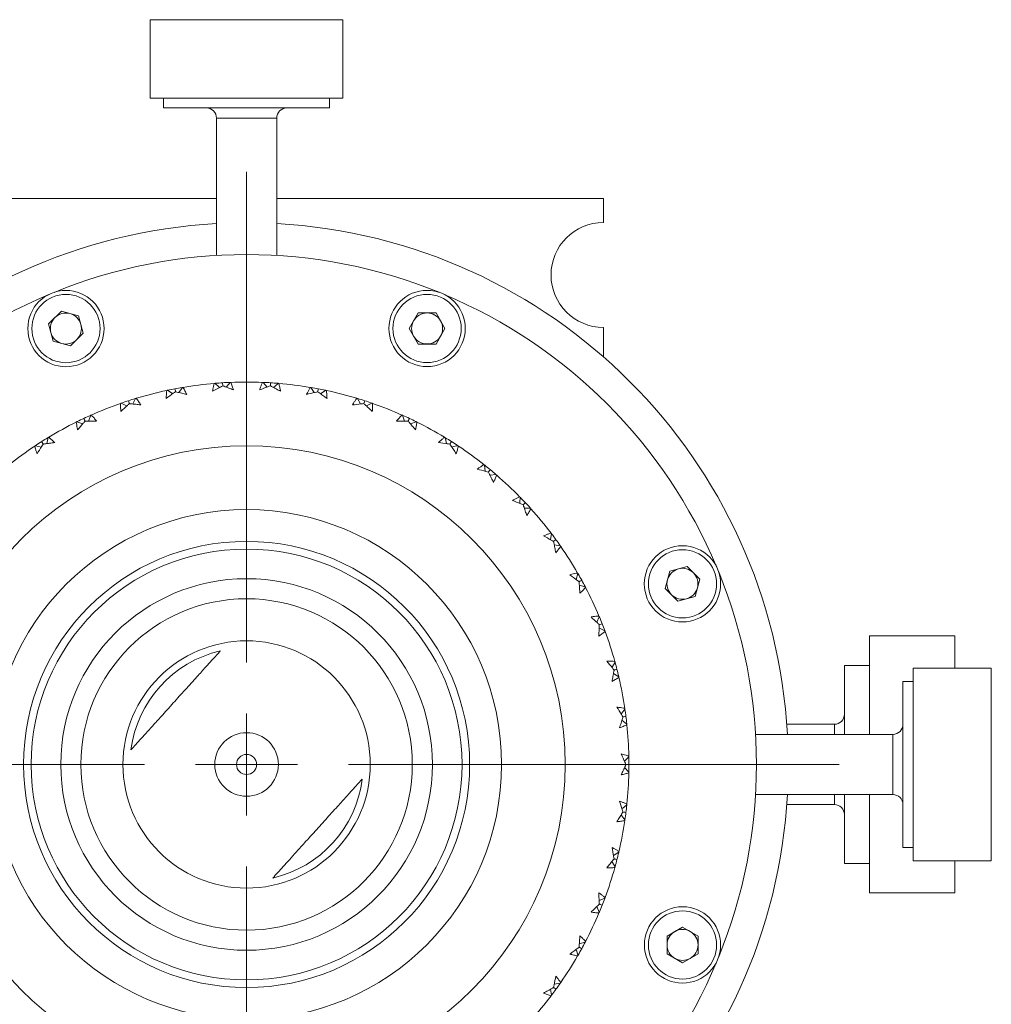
# Model space of a CAD drawing. Header units: inches. Extents: x 1.8 to 28.9, y 1.9 to 20.6.
# Tile 21 of 53: x 16.2 to 18.1, y 2.9 to 4.8. Entities that reach past the tile are written whole.
import ezdxf

# ---------------------------------------------------------------- set-up
doc = ezdxf.new("R2010")
doc.units = ezdxf.units.IN
doc.header["$MEASUREMENT"] = 0

# ---------------------------------------------------------------- blocks, each defined once
blk = doc.blocks.new('SW_CENTERMARKSYMBOL_9')
at = {"color": 0, "linetype": 'Continuous', "lineweight": 0}
for p, q in [((0, 0.2), (0, 1.1625)), ((0, 0), (0, 0.1)), ((-0.2, 0), (-1.1625, 0)), ((0, 0), (-0.1, 0)), ((0, 0), (0, -0.1)), ((0, 0), (0.1, 0)), ((0.2, 0), (1.1625, 0)), ((0, -0.2), (0, -1.1625))]:
    blk.add_line(p, q, dxfattribs=at)

msp = doc.modelspace()

# ---------------------------------------------------------------- linework, layer by layer
at = {"color": 7, "linetype": 'Continuous', "lineweight": 15}
for p, q in [((16.4466, 4.803), (16.4466, 4.6494)), ((16.8047, 4.803), (16.4466, 4.803)), ((16.8246, 4.803), (16.8047, 4.803)), ((16.8246, 4.6494), (16.8246, 4.803)), ((16.4466, 4.6494), (16.8047, 4.6494)), ((16.4728, 4.6494), (16.4728, 4.6298)), ((16.7984, 4.6298), (16.7984, 4.6494)), ((16.8047, 4.6494), (16.8246, 4.6494)), ((16.7813, 4.6298), (16.4728, 4.6298)), ((16.7984, 4.6298), (16.7813, 4.6298)), ((16.5765, 4.6101), (16.5765, 4.3406)), ((16.5765, 4.6101), (16.6947, 4.6101)), ((16.6947, 4.3406), (16.6947, 4.6101)), ((15.9356, 4.4523), (16.5765, 4.4523)), ((16.6947, 4.4523), (17.3356, 4.4523)), ((17.3356, 4.4523), (17.3356, 4.4053)), ((16.2723, 4.2312), (16.2474, 4.2063)), ((16.3062, 4.2221), (16.2723, 4.2312)), ((16.3062, 4.2221), (16.3153, 4.1882)), ((16.9545, 4.1974), (16.972, 4.2278)), ((17.0072, 4.2278), (16.972, 4.2278)), ((17.0247, 4.1974), (17.0072, 4.2278)), ((16.2565, 4.1724), (16.2474, 4.2063)), ((16.972, 4.1669), (16.9545, 4.1974)), ((17.0247, 4.1974), (17.0072, 4.1669)), ((17.3356, 4.1994), (17.3356, 4.1417)), ((16.2904, 4.1633), (16.2565, 4.1724)), ((16.2904, 4.1633), (16.3153, 4.1882)), ((16.972, 4.1669), (17.0072, 4.1669)), ((16.5029, 4.0717), (16.5097, 4.0817)), ((16.5953, 4.0826), (16.6033, 4.0917)), ((16.6759, 4.0826), (16.6679, 4.0917)), ((16.6884, 4.0818), (16.6975, 4.0898)), ((16.7683, 4.0717), (16.7615, 4.0817)), ((16.7807, 4.0693), (16.7907, 4.0761)), ((16.4125, 4.0493), (16.418, 4.0601)), ((16.8587, 4.0493), (16.8532, 4.0601)), ((16.3257, 4.0157), (16.3298, 4.0272)), ((16.9569, 4.0104), (16.9683, 4.0145)), ((16.2437, 3.9716), (16.2463, 3.9834)), ((17.0249, 3.9834), (17.0275, 3.9716)), ((16.2331, 3.9649), (16.2213, 3.9675)), ((17.0343, 3.9706), (17.0375, 3.9756)), ((17.1033, 3.9175), (17.1021, 3.9296)), ((17.1129, 3.9095), (17.125, 3.9107)), ((17.2316, 3.7831), (17.2335, 3.7951)), ((17.239, 3.773), (17.251, 3.7711)), ((17.4657, 3.7214), (17.4996, 3.7305)), ((17.5244, 3.7057), (17.4996, 3.7305)), ((17.2822, 3.705), (17.2855, 3.7166)), ((17.4566, 3.6875), (17.4657, 3.7214)), ((17.2882, 3.694), (17.2999, 3.6906)), ((17.5153, 3.6718), (17.5244, 3.7057)), ((17.4566, 3.6875), (17.4814, 3.6627)), ((17.5153, 3.6718), (17.4814, 3.6627)), ((17.3225, 3.6211), (17.3273, 3.6322)), ((18.0246, 3.5943), (17.8573, 3.5943)), ((17.8573, 3.5943), (17.8573, 3.4014)), ((18.0246, 3.5313), (18.0246, 3.5943)), ((17.8573, 3.5366), (17.808, 3.5366)), ((17.808, 3.4014), (17.808, 3.5366)), ((17.3551, 3.5206), (17.3656, 3.5144)), ((18.0962, 3.5313), (17.9427, 3.5313)), ((17.9427, 3.5313), (17.9427, 3.1534)), ((18.0962, 3.1534), (18.0962, 3.5313)), ((17.9427, 3.5051), (17.923, 3.5051)), ((17.923, 3.1796), (17.923, 3.5051)), ((17.3718, 3.429), (17.3814, 3.4216)), ((17.7884, 3.4211), (17.6952, 3.4211)), ((17.7884, 3.4211), (17.7884, 3.4014)), ((17.9033, 3.4014), (17.6339, 3.4014)), ((17.9033, 3.4014), (17.9033, 3.3)), ((17.3769, 3.3486), (17.3855, 3.3572)), ((17.3769, 3.3361), (17.3855, 3.3275)), ((17.6339, 3.2833), (17.9033, 3.2833)), ((17.7884, 3.2833), (17.7884, 3.2636)), ((17.808, 3.1481), (17.808, 3.2833)), ((17.8573, 3.2833), (17.8573, 3.0904)), ((17.9033, 3.3), (17.9033, 3.2833)), ((17.6952, 3.2636), (17.7884, 3.2636)), ((17.3551, 3.1641), (17.3656, 3.1703)), ((17.923, 3.1796), (17.9427, 3.1796)), ((17.808, 3.1481), (17.8573, 3.1481)), ((17.9427, 3.1534), (18.0962, 3.1534)), ((18.0246, 3.0904), (18.0246, 3.1534)), ((17.8573, 3.0904), (18.0246, 3.0904)), ((17.3225, 3.0636), (17.3273, 3.0525)), ((17.4602, 3.0059), (17.4906, 3.0235)), ((17.4906, 3.0235), (17.521, 3.0059)), ((17.4602, 3.0059), (17.4602, 2.9708)), ((17.521, 2.9708), (17.521, 3.0059)), ((17.4906, 2.9532), (17.4602, 2.9708)), ((17.4906, 2.9532), (17.521, 2.9708)), ((17.2316, 2.9016), (17.2335, 2.8896)), ((17.239, 2.9117), (17.251, 2.9136))]:
    msp.add_line(p, q, dxfattribs=at)
at = {"color": 7, "linetype": 'Continuous', "lineweight": 15, "flags": 128}
for points in [[(16.4905, 4.0693), (16.489, 4.0704), (16.4805, 4.0761)], [(16.5828, 4.0818), (16.5814, 4.083), (16.5737, 4.0898)], [(16.4006, 4.0454), (16.3989, 4.0462), (16.3898, 4.0509)], [(16.8706, 4.0454), (16.8723, 4.0462), (16.8814, 4.0509)], [(16.9455, 4.0157), (16.9449, 4.0175), (16.9414, 4.0272)], [(16.3143, 4.0104), (16.3126, 4.011), (16.3029, 4.0145)], [(17.0499, 3.9675), (17.0447, 3.9663), (17.0395, 3.9652), (17.0381, 3.9649)], [(17.1717, 3.8544), (17.1717, 3.8562), (17.1721, 3.8665)], [(17.1803, 3.8452), (17.1821, 3.8452), (17.1924, 3.8448)], [(17.3271, 3.6094), (17.3288, 3.6087), (17.3383, 3.6046)], [(17.352, 3.5328), (17.353, 3.5344), (17.3582, 3.5432)], [(17.3702, 3.4415), (17.3714, 3.4429), (17.3777, 3.4511)], [(17.3718, 3.2557), (17.3733, 3.2568), (17.3814, 3.2631)], [(17.3702, 3.2432), (17.3714, 3.2418), (17.3777, 3.2336)], [(17.352, 3.1519), (17.353, 3.1503), (17.3582, 3.1415)], [(17.3271, 3.0753), (17.3288, 3.076), (17.3383, 3.0801)], [(17.2882, 2.9907), (17.29, 2.9912), (17.2999, 2.9941)], [(17.2822, 2.9797), (17.2827, 2.978), (17.2855, 2.9681)]]:
    msp.add_lwpolyline(points, dxfattribs=at)
at = {"color": 7, "linetype": 'Continuous', "lineweight": 15}
for centre, radius in [((16.2813, 4.1972), 0.0748), ((16.9896, 4.1974), 0.0748), ((16.2813, 4.1972), 0.0669), ((16.9896, 4.1974), 0.0669), ((16.6356, 3.3423), 0.625), ((16.6356, 3.3423), 0.5), ((16.6356, 3.3423), 0.4375), ((17.4905, 3.6966), 0.0748), ((16.6356, 3.3423), 0.4225), ((17.4905, 3.6966), 0.0669), ((16.6356, 3.3423), 0.3644), ((16.6356, 3.3423), 0.325), ((16.6356, 3.3423), 0.2425), ((16.6356, 3.3423), 0.0624), ((16.6356, 3.3423), 0.0197), ((17.4906, 2.9884), 0.0748), ((17.4906, 2.9884), 0.0669)]:
    msp.add_circle(centre, radius, dxfattribs=at)
for centre, radius, start, end in [((16.5569, 4.6101), 0.0197, 0, 90), ((16.7143, 4.6101), 0.0197, 90, 180), ((16.6356, 3.3423), 1.0625, 93.1862, 176.8138), ((16.6356, 3.3423), 1.0625, 3.1862, 86.8138), ((17.3356, 4.3023), 0.1029, 90, 270), ((16.6356, 3.3423), 1, 90, 112.1913), ((16.6356, 3.3423), 1, 67.8262, 90), ((16.6356, 3.3423), 1, 112.8262, 157.1913), ((16.6356, 3.3423), 1, 22.8262, 67.1913), ((16.2813, 4.1972), 0.0304, 135, 195), ((16.2813, 4.1972), 0.0304, 75, 135), ((16.2813, 4.1972), 0.0304, 15, 75), ((16.9896, 4.1974), 0.0304, 150, 210), ((16.9896, 4.1974), 0.0304, 90, 150), ((16.9896, 4.1974), 0.0304, 30, 90), ((16.9896, 4.1974), 0.0304, 330, 30), ((16.2813, 4.1972), 0.0304, 315, 15), ((16.2813, 4.1972), 0.0304, 195, 255), ((16.2813, 4.1972), 0.0304, 255, 315), ((16.9896, 4.1974), 0.0304, 210, 270), ((16.9896, 4.1974), 0.0304, 270, 330), ((16.6356, 3.3423), 0.75, 102.0427, 106.7573), ((16.6356, 3.3423), 0.75, 94.8427, 99.5573), ((16.6356, 3.3423), 0.75, 87.6427, 92.3573), ((16.6356, 3.3423), 0.75, 80.4427, 85.1573), ((16.6356, 3.3423), 0.75, 73.2427, 77.9573), ((16.6356, 3.3423), 0.75, 109.2427, 113.9573), ((16.6356, 3.3423), 0.75, 66.0427, 70.7573), ((16.6356, 3.3423), 0.75, 116.4427, 121.1573), ((16.6356, 3.3423), 0.75, 58.8427, 63.5573), ((16.6356, 3.3423), 0.75, 123.6427, 128.3573), ((16.6356, 3.3423), 0.75, 51.6427, 56.3573), ((16.6356, 3.3423), 0.75, 44.4427, 49.1573), ((16.6356, 3.3423), 0.75, 37.2427, 41.9573), ((16.6356, 3.3423), 0.75, 30.0427, 34.7573), ((17.4905, 3.6966), 0.0304, 45, 105), ((17.4905, 3.6966), 0.0304, 105, 165), ((17.4905, 3.6966), 0.0304, 345, 45), ((16.6356, 3.3423), 1, 337.8262, 22.1913), ((16.6356, 3.3423), 0.75, 22.8427, 27.5573), ((17.4905, 3.6966), 0.0304, 165, 225), ((17.4905, 3.6966), 0.0304, 285, 345), ((17.4905, 3.6966), 0.0304, 225, 285), ((16.6356, 3.3423), 0.75, 15.6427, 20.3573), ((16.6356, 3.3423), 0.2286, 103.0076, 172.8304), ((16.6356, 3.3423), 0.75, 8.4427, 13.1573), ((17.7884, 3.4408), 0.0197, 270, 0), ((16.6356, 3.3423), 0.75, 1.2427, 5.9573), ((17.9033, 3.4211), 0.0197, 270, 0), ((16.6356, 3.3423), 0.75, 354.0427, 358.7573), ((16.6356, 3.3423), 0.2286, 283.0076, 352.8304), ((16.6356, 3.3423), 1.0625, 273.1862, 356.8138), ((17.9033, 3.2636), 0.0197, 0, 90), ((17.7884, 3.2439), 0.0197, 0, 90), ((16.6356, 3.3423), 0.75, 346.8427, 351.5573), ((16.6356, 3.3423), 0.75, 339.6427, 344.3573), ((16.6356, 3.3423), 0.75, 332.4427, 337.1573), ((17.4906, 2.9884), 0.0304, 120, 180), ((17.4906, 2.9884), 0.0304, 60, 120), ((17.4906, 2.9884), 0.0304, 0, 60), ((17.4906, 2.9884), 0.0304, 180, 240), ((17.4906, 2.9884), 0.0304, 300, 0), ((16.6356, 3.3423), 1, 292.8262, 337.1913), ((16.6356, 3.3423), 0.75, 325.2427, 329.9573), ((17.4906, 2.9884), 0.0304, 240, 300), ((16.6356, 3.3423), 1, 202.8262, 247.1913), ((16.6356, 3.3423), 0.75, 318.0427, 322.7573)]:
    msp.add_arc(centre, radius, start, end, dxfattribs=at)
for points, knots in [([(16.4778, 4.0602), (16.4779, 4.0615), (16.478, 4.0648), (16.4785, 4.07), (16.4789, 4.0739), (16.4791, 4.0758)], [0, 0, 0, 0, 0.24991, 0.624894, 1, 1, 1, 1]), ([(16.4805, 4.0761), (16.4802, 4.0761), (16.4798, 4.076), (16.4793, 4.0759), (16.4791, 4.0758)], [0, 0, 0, 0, 0.559991, 1, 1, 1, 1]), ([(16.4805, 4.0761), (16.4807, 4.0762), (16.4856, 4.0773), (16.4904, 4.0782), (16.4951, 4.0791)], [0, 0, 0, 0, 0.043252, 1, 1, 1, 1]), ([(16.5097, 4.0817), (16.5095, 4.0817), (16.5046, 4.0809), (16.4997, 4.08), (16.4951, 4.0791)], [0, 0, 0, 0, 0.0432529, 1, 1, 1, 1]), ([(16.4951, 4.0791), (16.4953, 4.0777), (16.4957, 4.0757), (16.4961, 4.0738), (16.4962, 4.0733)], [0, 0, 0, 0, 0.725037, 1, 1, 1, 1]), ([(16.5097, 4.0817), (16.5099, 4.0817), (16.5104, 4.0818), (16.5109, 4.0819), (16.5111, 4.0819)], [0, 0, 0, 0, 0.559997, 1, 1, 1, 1]), ([(16.5111, 4.0819), (16.5123, 4.0796), (16.5141, 4.0761), (16.5164, 4.0714), (16.5175, 4.0691), (16.5181, 4.0679)], [0, 0, 0, 0, 0.49985, 0.749907, 1, 1, 1, 1]), ([(16.569, 4.0743), (16.5692, 4.0756), (16.5698, 4.0788), (16.5709, 4.0839), (16.5718, 4.0878), (16.5723, 4.0897)], [0, 0, 0, 0, 0.249911, 0.624892, 1, 1, 1, 1]), ([(16.5889, 4.085), (16.5873, 4.0842), (16.5807, 4.0807), (16.5741, 4.0771), (16.569, 4.0743)], [0, 0, 0, 0, 0.231716, 1, 1, 1, 1]), ([(16.5737, 4.0898), (16.5734, 4.0898), (16.573, 4.0897), (16.5725, 4.0897), (16.5723, 4.0897)], [0, 0, 0, 0, 0.559994, 1, 1, 1, 1]), ([(16.5737, 4.0898), (16.5739, 4.0898), (16.5788, 4.0903), (16.5838, 4.0906), (16.5885, 4.0909)], [0, 0, 0, 0, 0.0432527, 1, 1, 1, 1]), ([(16.6033, 4.0916), (16.6031, 4.0916), (16.5982, 4.0915), (16.5932, 4.0912), (16.5885, 4.0909)], [0, 0, 0, 0, 0.043253, 1, 1, 1, 1]), ([(16.5885, 4.0909), (16.5886, 4.0894), (16.5887, 4.0875), (16.5888, 4.0855), (16.5889, 4.085)], [0, 0, 0, 0, 0.725038, 1, 1, 1, 1]), ([(16.6099, 4.0769), (16.6068, 4.0781), (16.6007, 4.0805), (16.5937, 4.0832), (16.5897, 4.0847), (16.5889, 4.085)], [0, 0, 0, 0, 0.440572, 0.881144, 1, 1, 1, 1]), ([(16.6033, 4.0917), (16.6036, 4.0917), (16.6041, 4.0917), (16.6045, 4.0917), (16.6048, 4.0917)], [0, 0, 0, 0, 0.559994, 1, 1, 1, 1]), ([(16.6048, 4.0917), (16.6057, 4.0893), (16.6071, 4.0856), (16.6087, 4.0806), (16.6095, 4.0781), (16.6099, 4.0769)], [0, 0, 0, 0, 0.4998522, 0.7499076, 1, 1, 1, 1]), ([(16.6613, 4.0769), (16.6617, 4.0781), (16.6627, 4.0812), (16.6644, 4.0862), (16.6658, 4.0899), (16.6664, 4.0917)], [0, 0, 0, 0, 0.249909, 0.624892, 1, 1, 1, 1]), ([(16.6823, 4.085), (16.6807, 4.0844), (16.6736, 4.0818), (16.6666, 4.079), (16.6613, 4.0769)], [0, 0, 0, 0, 0.231716, 1, 1, 1, 1]), ([(16.6679, 4.0917), (16.6676, 4.0917), (16.6671, 4.0917), (16.6667, 4.0917), (16.6664, 4.0917)], [0, 0, 0, 0, 0.559994, 1, 1, 1, 1]), ([(16.6679, 4.0916), (16.6681, 4.0916), (16.673, 4.0915), (16.678, 4.0912), (16.6827, 4.0909)], [0, 0, 0, 0, 0.043253, 1, 1, 1, 1]), ([(16.6827, 4.0909), (16.6826, 4.0894), (16.6825, 4.0875), (16.6824, 4.0855), (16.6823, 4.085)], [0, 0, 0, 0, 0.725038, 1, 1, 1, 1]), ([(16.7022, 4.0743), (16.6993, 4.0759), (16.6935, 4.0791), (16.6868, 4.0826), (16.6831, 4.0846), (16.6823, 4.085)], [0, 0, 0, 0, 0.440572, 0.881145, 1, 1, 1, 1]), ([(16.6975, 4.0898), (16.6973, 4.0898), (16.6924, 4.0903), (16.6874, 4.0906), (16.6827, 4.0909)], [0, 0, 0, 0, 0.0432527, 1, 1, 1, 1]), ([(16.6975, 4.0898), (16.6978, 4.0898), (16.6982, 4.0897), (16.6987, 4.0897), (16.6989, 4.0897)], [0, 0, 0, 0, 0.559994, 1, 1, 1, 1]), ([(16.6989, 4.0897), (16.6995, 4.0871), (16.7004, 4.0833), (16.7015, 4.0782), (16.702, 4.0756), (16.7022, 4.0743)], [0, 0, 0, 0, 0.499851, 0.749906, 1, 1, 1, 1]), ([(16.7531, 4.0679), (16.7537, 4.0691), (16.7551, 4.072), (16.7574, 4.0767), (16.7592, 4.0802), (16.7601, 4.0819)], [0, 0, 0, 0, 0.24991, 0.624894, 1, 1, 1, 1]), ([(16.7615, 4.0817), (16.7613, 4.0817), (16.7608, 4.0818), (16.7603, 4.0819), (16.7601, 4.0819)], [0, 0, 0, 0, 0.559997, 1, 1, 1, 1]), ([(16.7611, 4.0818), (16.7614, 4.0817), (16.7665, 4.0809), (16.7715, 4.08), (16.7761, 4.0791)], [0, 0, 0, 0, 0.071583, 1, 1, 1, 1]), ([(16.7761, 4.0791), (16.7759, 4.0777), (16.7755, 4.0757), (16.7751, 4.0738), (16.775, 4.0733)], [0, 0, 0, 0, 0.725037, 1, 1, 1, 1]), ([(16.7907, 4.0761), (16.7905, 4.0762), (16.7856, 4.0773), (16.7808, 4.0782), (16.7761, 4.0791)], [0, 0, 0, 0, 0.043252, 1, 1, 1, 1]), ([(16.7907, 4.0761), (16.791, 4.0761), (16.7914, 4.076), (16.7919, 4.0759), (16.7921, 4.0758)], [0, 0, 0, 0, 0.559991, 1, 1, 1, 1]), ([(16.7921, 4.0758), (16.7924, 4.0732), (16.7928, 4.0693), (16.7932, 4.0641), (16.7933, 4.0615), (16.7934, 4.0602)], [0, 0, 0, 0, 0.499851, 0.749906, 1, 1, 1, 1]), ([(16.3893, 4.0508), (16.3897, 4.0509), (16.3945, 4.0526), (16.3993, 4.0542), (16.4038, 4.0556)], [0, 0, 0, 0, 0.071583, 1, 1, 1, 1]), ([(16.418, 4.0601), (16.4178, 4.06), (16.413, 4.0586), (16.4083, 4.0571), (16.4038, 4.0556)], [0, 0, 0, 0, 0.043253, 1, 1, 1, 1]), ([(16.4038, 4.0556), (16.4043, 4.0543), (16.4049, 4.0524), (16.4055, 4.0505), (16.4057, 4.05)], [0, 0, 0, 0, 0.725041, 1, 1, 1, 1]), ([(16.418, 4.0601), (16.4183, 4.0602), (16.4187, 4.0603), (16.4192, 4.0604), (16.4194, 4.0605)], [0, 0, 0, 0, 0.559985, 1, 1, 1, 1]), ([(16.4194, 4.0605), (16.4209, 4.0584), (16.4231, 4.0551), (16.426, 4.0508), (16.4274, 4.0485), (16.4281, 4.0474)], [0, 0, 0, 0, 0.49985, 0.749907, 1, 1, 1, 1]), ([(16.4962, 4.0733), (16.4947, 4.0723), (16.4886, 4.068), (16.4825, 4.0636), (16.4778, 4.0602)], [0, 0, 0, 0, 0.231715, 1, 1, 1, 1]), ([(16.5181, 4.0679), (16.5149, 4.0687), (16.5084, 4.0704), (16.5011, 4.0721), (16.497, 4.0731), (16.4962, 4.0733)], [0, 0, 0, 0, 0.440573, 0.881144, 1, 1, 1, 1]), ([(16.775, 4.0733), (16.7733, 4.0729), (16.766, 4.0712), (16.7587, 4.0693), (16.7531, 4.0679)], [0, 0, 0, 0, 0.2317156, 1, 1, 1, 1]), ([(16.7934, 4.0602), (16.7907, 4.0622), (16.7854, 4.066), (16.7792, 4.0704), (16.7758, 4.0727), (16.775, 4.0733)], [0, 0, 0, 0, 0.440573, 0.881145, 1, 1, 1, 1]), ([(16.8431, 4.0474), (16.8438, 4.0485), (16.8456, 4.0513), (16.8484, 4.0557), (16.8507, 4.0589), (16.8518, 4.0605)], [0, 0, 0, 0, 0.249909, 0.624893, 1, 1, 1, 1]), ([(16.8532, 4.0601), (16.8529, 4.0602), (16.8525, 4.0603), (16.852, 4.0604), (16.8518, 4.0605)], [0, 0, 0, 0, 0.559985, 1, 1, 1, 1]), ([(16.8532, 4.0601), (16.8534, 4.06), (16.8582, 4.0586), (16.8629, 4.0571), (16.8674, 4.0556)], [0, 0, 0, 0, 0.043253, 1, 1, 1, 1]), ([(16.8674, 4.0556), (16.8669, 4.0543), (16.8663, 4.0524), (16.8657, 4.0505), (16.8655, 4.05)], [0, 0, 0, 0, 0.725041, 1, 1, 1, 1]), ([(16.8814, 4.0509), (16.8812, 4.051), (16.8766, 4.0527), (16.8719, 4.0542), (16.8674, 4.0556)], [0, 0, 0, 0, 0.043253, 1, 1, 1, 1]), ([(16.3898, 4.0509), (16.3895, 4.0508), (16.3891, 4.0507), (16.3886, 4.0505), (16.3884, 4.0504)], [0, 0, 0, 0, 0.559991, 1, 1, 1, 1]), ([(16.3891, 4.0348), (16.389, 4.0361), (16.3887, 4.0393), (16.3885, 4.0445), (16.3885, 4.0485), (16.3884, 4.0504)], [0, 0, 0, 0, 0.249909, 0.624893, 1, 1, 1, 1]), ([(16.4057, 4.05), (16.4044, 4.0489), (16.3988, 4.0438), (16.3933, 4.0387), (16.3891, 4.0348)], [0, 0, 0, 0, 0.231717, 1, 1, 1, 1]), ([(16.4281, 4.0474), (16.4248, 4.0479), (16.4182, 4.0487), (16.4107, 4.0495), (16.4066, 4.0499), (16.4057, 4.05)], [0, 0, 0, 0, 0.440572, 0.881144, 1, 1, 1, 1]), ([(16.8655, 4.05), (16.8638, 4.0498), (16.8563, 4.0491), (16.8489, 4.0481), (16.8431, 4.0474)], [0, 0, 0, 0, 0.231715, 1, 1, 1, 1]), ([(16.8821, 4.0348), (16.8797, 4.037), (16.8749, 4.0416), (16.8693, 4.0466), (16.8662, 4.0494), (16.8655, 4.05)], [0, 0, 0, 0, 0.440571, 0.881144, 1, 1, 1, 1]), ([(16.8814, 4.0509), (16.8817, 4.0508), (16.8821, 4.0507), (16.8826, 4.0505), (16.8828, 4.0504)], [0, 0, 0, 0, 0.559991, 1, 1, 1, 1]), ([(16.8828, 4.0504), (16.8827, 4.0478), (16.8827, 4.0439), (16.8824, 4.0387), (16.8822, 4.0361), (16.8821, 4.0348)], [0, 0, 0, 0, 0.499851, 0.749908, 1, 1, 1, 1]), ([(16.3025, 4.0143), (16.3028, 4.0145), (16.3074, 4.0168), (16.312, 4.019), (16.3163, 4.021)], [0, 0, 0, 0, 0.071583, 1, 1, 1, 1]), ([(16.3298, 4.0272), (16.3296, 4.0271), (16.325, 4.0251), (16.3205, 4.023), (16.3163, 4.021)], [0, 0, 0, 0, 0.043252, 1, 1, 1, 1]), ([(16.3163, 4.021), (16.3169, 4.0197), (16.3177, 4.0179), (16.3186, 4.0161), (16.3188, 4.0156)], [0, 0, 0, 0, 0.7250306, 1, 1, 1, 1]), ([(16.3298, 4.0272), (16.33, 4.0273), (16.3304, 4.0275), (16.3309, 4.0277), (16.3311, 4.0277)], [0, 0, 0, 0, 0.56, 1, 1, 1, 1]), ([(16.3311, 4.0277), (16.3328, 4.0258), (16.3355, 4.0229), (16.3389, 4.0189), (16.3405, 4.0169), (16.3413, 4.0159)], [0, 0, 0, 0, 0.499851, 0.749908, 1, 1, 1, 1]), ([(16.9299, 4.0159), (16.9307, 4.0169), (16.9328, 4.0194), (16.9362, 4.0234), (16.9388, 4.0263), (16.9401, 4.0277)], [0, 0, 0, 0, 0.249908, 0.624893, 1, 1, 1, 1]), ([(16.9414, 4.0272), (16.9412, 4.0273), (16.9408, 4.0275), (16.9403, 4.0277), (16.9401, 4.0277)], [0, 0, 0, 0, 0.56, 1, 1, 1, 1]), ([(16.9414, 4.0272), (16.9416, 4.0271), (16.9462, 4.0251), (16.9507, 4.023), (16.9549, 4.021)], [0, 0, 0, 0, 0.043252, 1, 1, 1, 1]), ([(16.9549, 4.021), (16.9543, 4.0197), (16.9535, 4.0179), (16.9526, 4.0161), (16.9524, 4.0156)], [0, 0, 0, 0, 0.7250306, 1, 1, 1, 1]), ([(16.9683, 4.0145), (16.9681, 4.0146), (16.9637, 4.0169), (16.9592, 4.019), (16.9549, 4.021)], [0, 0, 0, 0, 0.0432532, 1, 1, 1, 1]), ([(16.3029, 4.0145), (16.3027, 4.0144), (16.3022, 4.0142), (16.3018, 4.014), (16.3016, 4.0139)], [0, 0, 0, 0, 0.560004, 1, 1, 1, 1]), ([(16.3042, 3.9984), (16.304, 3.9997), (16.3033, 4.0029), (16.3025, 4.008), (16.3019, 4.0119), (16.3016, 4.0139)], [0, 0, 0, 0, 0.24991, 0.624892, 1, 1, 1, 1]), ([(16.3188, 4.0156), (16.3176, 4.0143), (16.3127, 4.0086), (16.3079, 4.0028), (16.3042, 3.9984)], [0, 0, 0, 0, 0.231714, 1, 1, 1, 1]), ([(16.3413, 4.0159), (16.338, 4.0159), (16.3314, 4.0159), (16.3239, 4.0157), (16.3197, 4.0156), (16.3188, 4.0156)], [0, 0, 0, 0, 0.440572, 0.881144, 1, 1, 1, 1]), ([(16.9524, 4.0156), (16.9507, 4.0157), (16.9432, 4.0158), (16.9356, 4.0159), (16.9299, 4.0159)], [0, 0, 0, 0, 0.231716, 1, 1, 1, 1]), ([(16.967, 3.9984), (16.9649, 4.001), (16.9606, 4.0061), (16.9558, 4.0118), (16.953, 4.0149), (16.9524, 4.0156)], [0, 0, 0, 0, 0.440573, 0.881145, 1, 1, 1, 1]), ([(16.9696, 4.0139), (16.9692, 4.0113), (16.9686, 4.0074), (16.9677, 4.0022), (16.9672, 3.9997), (16.967, 3.9984)], [0, 0, 0, 0, 0.499851, 0.749907, 1, 1, 1, 1]), ([(16.9683, 4.0145), (16.9685, 4.0144), (16.969, 4.0142), (16.9694, 4.014), (16.9696, 4.0139)], [0, 0, 0, 0, 0.560004, 1, 1, 1, 1]), ([(16.2463, 3.9834), (16.2462, 3.9833), (16.2419, 3.9808), (16.2377, 3.9781), (16.2337, 3.9756)], [0, 0, 0, 0, 0.043254, 1, 1, 1, 1]), ([(16.2463, 3.9834), (16.2466, 3.9836), (16.247, 3.9838), (16.2474, 3.9841), (16.2476, 3.9842)], [0, 0, 0, 0, 0.56, 1, 1, 1, 1]), ([(16.2476, 3.9842), (16.2495, 3.9825), (16.2525, 3.9799), (16.2564, 3.9764), (16.2583, 3.9746), (16.2592, 3.9737)], [0, 0, 0, 0, 0.49985, 0.749906, 1, 1, 1, 1]), ([(17.012, 3.9737), (17.0129, 3.9746), (17.0153, 3.9768), (17.0191, 3.9803), (17.0221, 3.9829), (17.0236, 3.9842)], [0, 0, 0, 0, 0.249909, 0.624893, 1, 1, 1, 1]), ([(17.0249, 3.9834), (17.0246, 3.9836), (17.0242, 3.9838), (17.0238, 3.9841), (17.0236, 3.9842)], [0, 0, 0, 0, 0.56, 1, 1, 1, 1]), ([(17.0249, 3.9834), (17.025, 3.9833), (17.0293, 3.9808), (17.0335, 3.9781), (17.0375, 3.9756)], [0, 0, 0, 0, 0.043254, 1, 1, 1, 1]), ([(16.2213, 3.9675), (16.221, 3.9674), (16.2207, 3.9671), (16.2203, 3.9668), (16.2201, 3.9667)], [0, 0, 0, 0, 0.5600015, 1, 1, 1, 1]), ([(16.2246, 3.9517), (16.2242, 3.9529), (16.2232, 3.956), (16.2216, 3.961), (16.2206, 3.9648), (16.2201, 3.9667)], [0, 0, 0, 0, 0.249909, 0.624893, 1, 1, 1, 1]), ([(16.2213, 3.9675), (16.2215, 3.9676), (16.2256, 3.9704), (16.2297, 3.9731), (16.2337, 3.9756)], [0, 0, 0, 0, 0.043252, 1, 1, 1, 1]), ([(16.2369, 3.9706), (16.2359, 3.9692), (16.2318, 3.9629), (16.2277, 3.9566), (16.2246, 3.9517)], [0, 0, 0, 0, 0.231715, 1, 1, 1, 1]), ([(16.2337, 3.9756), (16.2345, 3.9744), (16.2356, 3.9727), (16.2366, 3.9711), (16.2369, 3.9706)], [0, 0, 0, 0, 0.7250375, 1, 1, 1, 1]), ([(16.2592, 3.9737), (16.2559, 3.9733), (16.2494, 3.9724), (16.2419, 3.9714), (16.2378, 3.9707), (16.2369, 3.9706)], [0, 0, 0, 0, 0.4405723, 0.8811436, 1, 1, 1, 1]), ([(17.0343, 3.9706), (17.0326, 3.9709), (17.0251, 3.972), (17.0177, 3.9729), (17.012, 3.9737)], [0, 0, 0, 0, 0.231715, 1, 1, 1, 1]), ([(17.0466, 3.9517), (17.0448, 3.9545), (17.0413, 3.9601), (17.0371, 3.9664), (17.0348, 3.9699), (17.0343, 3.9706)], [0, 0, 0, 0, 0.440574, 0.881146, 1, 1, 1, 1]), ([(17.0499, 3.9675), (17.0497, 3.9676), (17.0456, 3.9704), (17.0415, 3.9731), (17.0375, 3.9756)], [0, 0, 0, 0, 0.043252, 1, 1, 1, 1]), ([(17.0511, 3.9667), (17.0504, 3.9642), (17.0494, 3.9604), (17.0478, 3.9554), (17.047, 3.9529), (17.0466, 3.9517)], [0, 0, 0, 0, 0.49985, 0.749907, 1, 1, 1, 1]), ([(17.0499, 3.9675), (17.0502, 3.9674), (17.0505, 3.9671), (17.0509, 3.9668), (17.0511, 3.9667)], [0, 0, 0, 0, 0.5600015, 1, 1, 1, 1]), ([(17.0881, 3.9215), (17.0892, 3.9223), (17.0918, 3.9242), (17.0961, 3.9272), (17.0994, 3.9294), (17.101, 3.9305)], [0, 0, 0, 0, 0.24991, 0.624894, 1, 1, 1, 1]), ([(17.1099, 3.9157), (17.1082, 3.9162), (17.101, 3.9182), (17.0937, 3.9201), (17.0881, 3.9215)], [0, 0, 0, 0, 0.231715, 1, 1, 1, 1]), ([(17.1021, 3.9296), (17.1019, 3.9298), (17.1016, 3.93), (17.1012, 3.9303), (17.101, 3.9305)], [0, 0, 0, 0, 0.559984, 1, 1, 1, 1]), ([(17.1021, 3.9296), (17.1023, 3.9294), (17.1062, 3.9264), (17.11, 3.9233), (17.1137, 3.9202)], [0, 0, 0, 0, 0.043254, 1, 1, 1, 1]), ([(17.1137, 3.9202), (17.1128, 3.9191), (17.1115, 3.9176), (17.1102, 3.9161), (17.1099, 3.9157)], [0, 0, 0, 0, 0.725033, 1, 1, 1, 1]), ([(17.125, 3.9107), (17.1248, 3.9108), (17.1211, 3.9141), (17.1173, 3.9172), (17.1137, 3.9202)], [0, 0, 0, 0, 0.0432525, 1, 1, 1, 1]), ([(17.1197, 3.8954), (17.1183, 3.8984), (17.1155, 3.9044), (17.1122, 3.9111), (17.1103, 3.9149), (17.1099, 3.9157)], [0, 0, 0, 0, 0.4405724, 0.8811439, 1, 1, 1, 1]), ([(17.1261, 3.9097), (17.1251, 3.9073), (17.1236, 3.9037), (17.1214, 3.8989), (17.1203, 3.8966), (17.1197, 3.8954)], [0, 0, 0, 0, 0.49985, 0.749906, 1, 1, 1, 1]), ([(17.125, 3.9107), (17.1252, 3.9105), (17.1256, 3.9102), (17.1259, 3.9099), (17.1261, 3.9097)], [0, 0, 0, 0, 0.559996, 1, 1, 1, 1]), ([(17.1571, 3.8602), (17.1583, 3.8609), (17.1611, 3.8625), (17.1658, 3.8649), (17.1693, 3.8666), (17.1711, 3.8675)], [0, 0, 0, 0, 0.24991, 0.624894, 1, 1, 1, 1]), ([(17.1721, 3.8665), (17.1719, 3.8667), (17.1715, 3.867), (17.1712, 3.8673), (17.1711, 3.8675)], [0, 0, 0, 0, 0.559991, 1, 1, 1, 1]), ([(17.1721, 3.8665), (17.1722, 3.8663), (17.1757, 3.8628), (17.1791, 3.8592), (17.1823, 3.8558)], [0, 0, 0, 0, 0.043253, 1, 1, 1, 1]), ([(17.178, 3.8517), (17.1764, 3.8524), (17.1695, 3.8553), (17.1625, 3.8581), (17.1571, 3.8602)], [0, 0, 0, 0, 0.231716, 1, 1, 1, 1]), ([(17.1823, 3.8558), (17.1813, 3.8548), (17.1798, 3.8534), (17.1784, 3.8521), (17.178, 3.8517)], [0, 0, 0, 0, 0.725036, 1, 1, 1, 1]), ([(17.1852, 3.8304), (17.1842, 3.8335), (17.1821, 3.8398), (17.1797, 3.8469), (17.1783, 3.8509), (17.178, 3.8517)], [0, 0, 0, 0, 0.440571, 0.881144, 1, 1, 1, 1]), ([(17.1924, 3.8448), (17.1922, 3.845), (17.189, 3.8487), (17.1856, 3.8523), (17.1823, 3.8558)], [0, 0, 0, 0, 0.043252, 1, 1, 1, 1]), ([(17.1933, 3.8438), (17.192, 3.8415), (17.1901, 3.8381), (17.1873, 3.8336), (17.1859, 3.8314), (17.1852, 3.8304)], [0, 0, 0, 0, 0.499851, 0.749907, 1, 1, 1, 1]), ([(17.1924, 3.8448), (17.1926, 3.8446), (17.1929, 3.8443), (17.1932, 3.8439), (17.1933, 3.8438)], [0, 0, 0, 0, 0.560002, 1, 1, 1, 1]), ([(17.2179, 3.7908), (17.2192, 3.7913), (17.2222, 3.7925), (17.2271, 3.7943), (17.2308, 3.7956), (17.2327, 3.7962)], [0, 0, 0, 0, 0.249909, 0.6248926, 1, 1, 1, 1]), ([(17.2376, 3.7797), (17.2361, 3.7806), (17.2296, 3.7844), (17.223, 3.788), (17.2179, 3.7908)], [0, 0, 0, 0, 0.231715, 1, 1, 1, 1]), ([(17.2335, 3.7951), (17.2334, 3.7953), (17.2331, 3.7957), (17.2328, 3.7961), (17.2327, 3.7962)], [0, 0, 0, 0, 0.559993, 1, 1, 1, 1]), ([(17.2335, 3.7951), (17.2336, 3.7949), (17.2367, 3.791), (17.2396, 3.787), (17.2424, 3.7832)], [0, 0, 0, 0, 0.0432528, 1, 1, 1, 1]), ([(17.2424, 3.7832), (17.2412, 3.7823), (17.2396, 3.7812), (17.238, 3.78), (17.2376, 3.7797)], [0, 0, 0, 0, 0.725036, 1, 1, 1, 1]), ([(17.242, 3.7576), (17.2414, 3.7609), (17.2402, 3.7674), (17.2387, 3.7747), (17.2378, 3.7788), (17.2376, 3.7797)], [0, 0, 0, 0, 0.440572, 0.881144, 1, 1, 1, 1]), ([(17.2518, 3.7699), (17.2502, 3.7678), (17.2478, 3.7647), (17.2446, 3.7606), (17.2429, 3.7586), (17.242, 3.7576)], [0, 0, 0, 0, 0.499851, 0.749906, 1, 1, 1, 1]), ([(17.251, 3.7711), (17.2508, 3.7713), (17.2481, 3.7754), (17.2451, 3.7794), (17.2424, 3.7832)], [0, 0, 0, 0, 0.0432529, 1, 1, 1, 1]), ([(17.251, 3.7711), (17.2511, 3.7709), (17.2514, 3.7705), (17.2517, 3.7701), (17.2518, 3.7699)], [0, 0, 0, 0, 0.559998, 1, 1, 1, 1]), ([(17.2696, 3.7143), (17.2708, 3.7146), (17.274, 3.7154), (17.2791, 3.7166), (17.2829, 3.7174), (17.2848, 3.7178)], [0, 0, 0, 0, 0.24991, 0.624893, 1, 1, 1, 1]), ([(17.2876, 3.7008), (17.2863, 3.7019), (17.2803, 3.7064), (17.2742, 3.7109), (17.2696, 3.7143)], [0, 0, 0, 0, 0.231715, 1, 1, 1, 1]), ([(17.2855, 3.7166), (17.2854, 3.7168), (17.2852, 3.7172), (17.2849, 3.7177), (17.2848, 3.7178)], [0, 0, 0, 0, 0.559987, 1, 1, 1, 1]), ([(17.2855, 3.7166), (17.2857, 3.7164), (17.2882, 3.7122), (17.2906, 3.7078), (17.2928, 3.7037)], [0, 0, 0, 0, 0.043252, 1, 1, 1, 1]), ([(17.2928, 3.7037), (17.2916, 3.703), (17.2898, 3.702), (17.2881, 3.7011), (17.2876, 3.7008)], [0, 0, 0, 0, 0.725033, 1, 1, 1, 1]), ([(17.2893, 3.6783), (17.2891, 3.6816), (17.2887, 3.6882), (17.2881, 3.6957), (17.2877, 3.6999), (17.2876, 3.7008)], [0, 0, 0, 0, 0.440572, 0.881144, 1, 1, 1, 1]), ([(17.3005, 3.6893), (17.2987, 3.6874), (17.2959, 3.6846), (17.2922, 3.681), (17.2903, 3.6792), (17.2893, 3.6783)], [0, 0, 0, 0, 0.49985, 0.749907, 1, 1, 1, 1]), ([(17.2998, 3.6906), (17.2997, 3.6908), (17.2975, 3.6952), (17.2951, 3.6995), (17.2928, 3.7037)], [0, 0, 0, 0, 0.0432521, 1, 1, 1, 1]), ([(17.2999, 3.6906), (17.3, 3.6903), (17.3002, 3.6899), (17.3004, 3.6895), (17.3005, 3.6893)], [0, 0, 0, 0, 0.559982, 1, 1, 1, 1]), ([(17.3112, 3.6319), (17.3125, 3.632), (17.3157, 3.6325), (17.3209, 3.633), (17.3248, 3.6333), (17.3268, 3.6335)], [0, 0, 0, 0, 0.249908, 0.624895, 1, 1, 1, 1]), ([(17.3274, 3.6163), (17.3262, 3.6175), (17.3208, 3.6228), (17.3154, 3.6279), (17.3112, 3.6319)], [0, 0, 0, 0, 0.231715, 1, 1, 1, 1]), ([(17.3273, 3.6322), (17.3272, 3.6324), (17.327, 3.6329), (17.3269, 3.6333), (17.3268, 3.6335)], [0, 0, 0, 0, 0.559985, 1, 1, 1, 1]), ([(17.3273, 3.6322), (17.3274, 3.632), (17.3294, 3.6274), (17.3312, 3.6228), (17.3329, 3.6184)], [0, 0, 0, 0, 0.043254, 1, 1, 1, 1]), ([(17.3263, 3.5938), (17.3265, 3.5971), (17.3269, 3.6037), (17.3272, 3.6112), (17.3274, 3.6154), (17.3274, 3.6163)], [0, 0, 0, 0, 0.440572, 0.881144, 1, 1, 1, 1]), ([(17.3329, 3.6184), (17.3316, 3.6179), (17.3298, 3.6172), (17.3279, 3.6165), (17.3274, 3.6163)], [0, 0, 0, 0, 0.725037, 1, 1, 1, 1]), ([(17.3383, 3.6046), (17.3382, 3.6048), (17.3365, 3.6094), (17.3347, 3.614), (17.3329, 3.6184)], [0, 0, 0, 0, 0.043252, 1, 1, 1, 1]), ([(17.3388, 3.6033), (17.3367, 3.6016), (17.3336, 3.5992), (17.3294, 3.596), (17.3273, 3.5945), (17.3263, 3.5938)], [0, 0, 0, 0, 0.499851, 0.749906, 1, 1, 1, 1]), ([(17.3383, 3.6046), (17.3384, 3.6043), (17.3385, 3.6039), (17.3387, 3.6034), (17.3388, 3.6033)], [0, 0, 0, 0, 0.559995, 1, 1, 1, 1]), ([(16.5841, 3.5651), (16.5824, 3.5633), (16.5748, 3.5547), (16.5619, 3.5405), (16.5459, 3.5228), (16.533, 3.5085), (16.5221, 3.4964), (16.5102, 3.4833), (16.4979, 3.4696), (16.4851, 3.4554), (16.4697, 3.4384), (16.4495, 3.416), (16.4281, 3.3924), (16.4152, 3.3781), (16.4087, 3.3709)], [0, 0, 0, 0, 0.0434718, 0.1981501, 0.3032897, 0.3582915, 0.4130767, 0.4566695, 0.4961683, 0.5335681, 0.5800655, 0.6680296, 0.8336184, 1, 1, 1, 1]), ([(17.3421, 3.5449), (17.3434, 3.5449), (17.3467, 3.545), (17.3519, 3.5449), (17.3559, 3.5447), (17.3578, 3.5446)], [0, 0, 0, 0, 0.24991, 0.624893, 1, 1, 1, 1]), ([(17.3563, 3.5274), (17.3552, 3.5288), (17.3506, 3.5347), (17.3458, 3.5405), (17.3421, 3.5449)], [0, 0, 0, 0, 0.231715, 1, 1, 1, 1]), ([(17.3582, 3.5432), (17.3581, 3.5435), (17.358, 3.5439), (17.3579, 3.5444), (17.3578, 3.5446)], [0, 0, 0, 0, 0.559997, 1, 1, 1, 1]), ([(17.3582, 3.5432), (17.3583, 3.543), (17.3596, 3.5382), (17.3609, 3.5335), (17.362, 3.5289)], [0, 0, 0, 0, 0.043252, 1, 1, 1, 1]), ([(17.3523, 3.5052), (17.3529, 3.5085), (17.3542, 3.515), (17.3555, 3.5224), (17.3562, 3.5265), (17.3563, 3.5274)], [0, 0, 0, 0, 0.440572, 0.881144, 1, 1, 1, 1]), ([(17.362, 3.5289), (17.3606, 3.5285), (17.3587, 3.528), (17.3568, 3.5275), (17.3563, 3.5274)], [0, 0, 0, 0, 0.725033, 1, 1, 1, 1]), ([(17.3656, 3.5144), (17.3655, 3.5147), (17.3645, 3.5195), (17.3632, 3.5243), (17.362, 3.5289)], [0, 0, 0, 0, 0.043253, 1, 1, 1, 1]), ([(17.3659, 3.5131), (17.3637, 3.5117), (17.3603, 3.5097), (17.3558, 3.5071), (17.3535, 3.5058), (17.3523, 3.5052)], [0, 0, 0, 0, 0.499851, 0.749907, 1, 1, 1, 1]), ([(17.3656, 3.5144), (17.3656, 3.5142), (17.3658, 3.5137), (17.3659, 3.5133), (17.3659, 3.5131)], [0, 0, 0, 0, 0.559992, 1, 1, 1, 1]), ([(17.362, 3.4548), (17.3632, 3.4546), (17.3665, 3.4542), (17.3717, 3.4535), (17.3755, 3.4528), (17.3775, 3.4525)], [0, 0, 0, 0, 0.24991, 0.624893, 1, 1, 1, 1]), ([(17.3738, 3.4356), (17.3729, 3.4371), (17.369, 3.4435), (17.365, 3.4499), (17.362, 3.4548)], [0, 0, 0, 0, 0.231715, 1, 1, 1, 1]), ([(17.3777, 3.4511), (17.3776, 3.4513), (17.3776, 3.4518), (17.3775, 3.4523), (17.3775, 3.4525)], [0, 0, 0, 0, 0.559995, 1, 1, 1, 1]), ([(17.3777, 3.4511), (17.3777, 3.4508), (17.3785, 3.446), (17.3791, 3.441), (17.3797, 3.4363)], [0, 0, 0, 0, 0.043253, 1, 1, 1, 1]), ([(17.3671, 3.4141), (17.3681, 3.4172), (17.3701, 3.4235), (17.3724, 3.4307), (17.3736, 3.4348), (17.3738, 3.4356)], [0, 0, 0, 0, 0.440572, 0.881144, 1, 1, 1, 1]), ([(17.3815, 3.4202), (17.3792, 3.4191), (17.3756, 3.4175), (17.3707, 3.4155), (17.3683, 3.4146), (17.3671, 3.4141)], [0, 0, 0, 0, 0.499852, 0.749906, 1, 1, 1, 1]), ([(17.3797, 3.4363), (17.3783, 3.4362), (17.3763, 3.4359), (17.3744, 3.4357), (17.3738, 3.4356)], [0, 0, 0, 0, 0.725035, 1, 1, 1, 1]), ([(17.3814, 3.4216), (17.3814, 3.4218), (17.3809, 3.4267), (17.3803, 3.4317), (17.3797, 3.4363)], [0, 0, 0, 0, 0.043253, 1, 1, 1, 1]), ([(17.3814, 3.4216), (17.3814, 3.4213), (17.3815, 3.4209), (17.3815, 3.4204), (17.3815, 3.4202)], [0, 0, 0, 0, 0.559991, 1, 1, 1, 1]), ([(17.3703, 3.3629), (17.3716, 3.3625), (17.3747, 3.3617), (17.3798, 3.3604), (17.3835, 3.3592), (17.3854, 3.3586)], [0, 0, 0, 0, 0.2499103, 0.6248944, 1, 1, 1, 1]), ([(17.3797, 3.3423), (17.379, 3.3439), (17.3759, 3.3508), (17.3728, 3.3576), (17.3703, 3.3629)], [0, 0, 0, 0, 0.231716, 1, 1, 1, 1]), ([(17.3703, 3.3218), (17.3717, 3.3248), (17.3745, 3.3308), (17.3776, 3.3377), (17.3793, 3.3415), (17.3797, 3.3423)], [0, 0, 0, 0, 0.440572, 0.881144, 1, 1, 1, 1]), ([(17.3856, 3.3423), (17.3842, 3.3423), (17.3822, 3.3423), (17.3802, 3.3423), (17.3797, 3.3423)], [0, 0, 0, 0, 0.725036, 1, 1, 1, 1]), ([(17.3855, 3.3572), (17.3854, 3.3575), (17.3854, 3.3579), (17.3854, 3.3584), (17.3854, 3.3586)], [0, 0, 0, 0, 0.559993, 1, 1, 1, 1]), ([(17.3854, 3.3572), (17.3855, 3.357), (17.3856, 3.352), (17.3856, 3.3471), (17.3856, 3.3423)], [0, 0, 0, 0, 0.043253, 1, 1, 1, 1]), ([(17.3854, 3.3275), (17.3855, 3.3277), (17.3856, 3.3327), (17.3856, 3.3376), (17.3856, 3.3423)], [0, 0, 0, 0, 0.043253, 1, 1, 1, 1]), ([(17.3854, 3.3261), (17.3829, 3.3253), (17.3792, 3.3242), (17.3741, 3.3228), (17.3716, 3.3222), (17.3703, 3.3218)], [0, 0, 0, 0, 0.499849, 0.749905, 1, 1, 1, 1]), ([(17.3855, 3.3275), (17.3854, 3.3272), (17.3854, 3.3268), (17.3854, 3.3263), (17.3854, 3.3261)], [0, 0, 0, 0, 0.559993, 1, 1, 1, 1]), ([(16.8625, 3.3138), (16.8608, 3.3119), (16.8531, 3.3034), (16.8402, 3.2892), (16.8243, 3.2715), (16.8113, 3.2572), (16.8004, 3.2451), (16.7885, 3.2319), (16.7762, 3.2183), (16.7634, 3.2041), (16.748, 3.1871), (16.7278, 3.1647), (16.7065, 3.141), (16.6935, 3.1267), (16.6871, 3.1196)], [0, 0, 0, 0, 0.043472, 0.19815, 0.30329, 0.358291, 0.413077, 0.45667, 0.496168, 0.533568, 0.580066, 0.66803, 0.833618, 1, 1, 1, 1]), ([(17.3671, 3.2706), (17.3683, 3.2701), (17.3713, 3.269), (17.3762, 3.2669), (17.3798, 3.2653), (17.3815, 3.2645)], [0, 0, 0, 0, 0.249908, 0.624891, 1, 1, 1, 1]), ([(17.3738, 3.2491), (17.3733, 3.2508), (17.3712, 3.258), (17.3689, 3.2651), (17.3671, 3.2706)], [0, 0, 0, 0, 0.231715, 1, 1, 1, 1]), ([(17.3814, 3.2631), (17.3814, 3.2634), (17.3815, 3.2638), (17.3815, 3.2643), (17.3815, 3.2645)], [0, 0, 0, 0, 0.559991, 1, 1, 1, 1]), ([(17.362, 3.2299), (17.3637, 3.2327), (17.3673, 3.2383), (17.3712, 3.2447), (17.3734, 3.2483), (17.3738, 3.2491)], [0, 0, 0, 0, 0.440572, 0.881144, 1, 1, 1, 1]), ([(17.3797, 3.2484), (17.3783, 3.2485), (17.3763, 3.2488), (17.3744, 3.249), (17.3738, 3.2491)], [0, 0, 0, 0, 0.725035, 1, 1, 1, 1]), ([(17.3777, 3.2336), (17.3777, 3.2339), (17.3785, 3.2387), (17.3791, 3.2437), (17.3797, 3.2484)], [0, 0, 0, 0, 0.043253, 1, 1, 1, 1]), ([(17.3814, 3.2631), (17.3814, 3.2629), (17.3809, 3.258), (17.3803, 3.253), (17.3797, 3.2484)], [0, 0, 0, 0, 0.043253, 1, 1, 1, 1]), ([(17.3775, 3.2322), (17.3749, 3.2318), (17.371, 3.2311), (17.3658, 3.2304), (17.3632, 3.2301), (17.362, 3.2299)], [0, 0, 0, 0, 0.4998513, 0.7499058, 1, 1, 1, 1]), ([(17.3777, 3.2336), (17.3776, 3.2334), (17.3776, 3.2329), (17.3775, 3.2324), (17.3775, 3.2322)], [0, 0, 0, 0, 0.559995, 1, 1, 1, 1]), ([(17.3523, 3.1795), (17.3535, 3.1789), (17.3563, 3.1773), (17.3609, 3.1747), (17.3642, 3.1727), (17.3659, 3.1716)], [0, 0, 0, 0, 0.24991, 0.624892, 1, 1, 1, 1]), ([(17.3563, 3.1573), (17.356, 3.159), (17.3548, 3.1664), (17.3534, 3.1738), (17.3523, 3.1795)], [0, 0, 0, 0, 0.231716, 1, 1, 1, 1]), ([(17.3656, 3.1703), (17.3655, 3.17), (17.3645, 3.1652), (17.3632, 3.1604), (17.362, 3.1558)], [0, 0, 0, 0, 0.043253, 1, 1, 1, 1]), ([(17.3656, 3.1703), (17.3656, 3.1705), (17.3658, 3.171), (17.3659, 3.1714), (17.3659, 3.1716)], [0, 0, 0, 0, 0.559992, 1, 1, 1, 1]), ([(17.3421, 3.1398), (17.3442, 3.1423), (17.3485, 3.1474), (17.3532, 3.1533), (17.3558, 3.1566), (17.3563, 3.1573)], [0, 0, 0, 0, 0.440572, 0.881145, 1, 1, 1, 1]), ([(17.362, 3.1558), (17.3606, 3.1562), (17.3587, 3.1567), (17.3568, 3.1572), (17.3563, 3.1573)], [0, 0, 0, 0, 0.725033, 1, 1, 1, 1]), ([(17.3582, 3.1415), (17.3583, 3.1417), (17.3596, 3.1465), (17.3609, 3.1512), (17.362, 3.1558)], [0, 0, 0, 0, 0.043252, 1, 1, 1, 1]), ([(17.3578, 3.1401), (17.3552, 3.14), (17.3513, 3.1398), (17.346, 3.1398), (17.3434, 3.1398), (17.3421, 3.1398)], [0, 0, 0, 0, 0.4998498, 0.7499066, 1, 1, 1, 1]), ([(17.3582, 3.1415), (17.3581, 3.1412), (17.358, 3.1408), (17.3579, 3.1403), (17.3578, 3.1401)], [0, 0, 0, 0, 0.559997, 1, 1, 1, 1]), ([(17.3263, 3.0909), (17.3273, 3.0902), (17.33, 3.0883), (17.3341, 3.0851), (17.3372, 3.0827), (17.3388, 3.0814)], [0, 0, 0, 0, 0.249909, 0.624893, 1, 1, 1, 1]), ([(17.3274, 3.0684), (17.3274, 3.0702), (17.3271, 3.0777), (17.3266, 3.0852), (17.3263, 3.0909)], [0, 0, 0, 0, 0.231715, 1, 1, 1, 1]), ([(17.3383, 3.0801), (17.3382, 3.0799), (17.3365, 3.0753), (17.3347, 3.0707), (17.3329, 3.0663)], [0, 0, 0, 0, 0.043252, 1, 1, 1, 1]), ([(17.3383, 3.0801), (17.3384, 3.0804), (17.3385, 3.0808), (17.3387, 3.0813), (17.3388, 3.0814)], [0, 0, 0, 0, 0.559995, 1, 1, 1, 1]), ([(17.3112, 3.0528), (17.3136, 3.0551), (17.3184, 3.0596), (17.3238, 3.0649), (17.3268, 3.0678), (17.3274, 3.0684)], [0, 0, 0, 0, 0.440571, 0.881144, 1, 1, 1, 1]), ([(17.3268, 3.0512), (17.3242, 3.0514), (17.3202, 3.0517), (17.315, 3.0523), (17.3125, 3.0527), (17.3112, 3.0528)], [0, 0, 0, 0, 0.49985, 0.749908, 1, 1, 1, 1]), ([(17.3273, 3.0525), (17.3272, 3.0523), (17.327, 3.0518), (17.3269, 3.0514), (17.3268, 3.0512)], [0, 0, 0, 0, 0.559985, 1, 1, 1, 1]), ([(17.3273, 3.0525), (17.3274, 3.0527), (17.3294, 3.0573), (17.3312, 3.0619), (17.3329, 3.0663)], [0, 0, 0, 0, 0.043254, 1, 1, 1, 1]), ([(17.3329, 3.0663), (17.3316, 3.0668), (17.3298, 3.0675), (17.3279, 3.0682), (17.3274, 3.0684)], [0, 0, 0, 0, 0.725037, 1, 1, 1, 1]), ([(17.2876, 2.9839), (17.2878, 2.9856), (17.2884, 2.9931), (17.2889, 3.0006), (17.2893, 3.0064)], [0, 0, 0, 0, 0.231715, 1, 1, 1, 1]), ([(17.2893, 3.0064), (17.2903, 3.0055), (17.2927, 3.0033), (17.2964, 2.9996), (17.2991, 2.9968), (17.3005, 2.9954)], [0, 0, 0, 0, 0.249908, 0.624893, 1, 1, 1, 1]), ([(17.2998, 2.9941), (17.2997, 2.9939), (17.2975, 2.9895), (17.2951, 2.9852), (17.2928, 2.981)], [0, 0, 0, 0, 0.0432521, 1, 1, 1, 1]), ([(17.2999, 2.9941), (17.3, 2.9944), (17.3002, 2.9948), (17.3004, 2.9952), (17.3005, 2.9954)], [0, 0, 0, 0, 0.559982, 1, 1, 1, 1]), ([(17.2696, 2.9704), (17.2722, 2.9724), (17.2776, 2.9763), (17.2836, 2.9808), (17.2869, 2.9833), (17.2876, 2.9839)], [0, 0, 0, 0, 0.440571, 0.881144, 1, 1, 1, 1]), ([(17.2855, 2.9681), (17.2857, 2.9683), (17.2882, 2.9725), (17.2906, 2.9769), (17.2928, 2.981)], [0, 0, 0, 0, 0.043252, 1, 1, 1, 1]), ([(17.2928, 2.981), (17.2916, 2.9817), (17.2898, 2.9827), (17.2881, 2.9836), (17.2876, 2.9839)], [0, 0, 0, 0, 0.725033, 1, 1, 1, 1]), ([(17.2848, 2.9669), (17.2823, 2.9674), (17.2784, 2.9682), (17.2733, 2.9694), (17.2708, 2.9701), (17.2696, 2.9704)], [0, 0, 0, 0, 0.499851, 0.749906, 1, 1, 1, 1]), ([(17.2855, 2.9681), (17.2854, 2.9679), (17.2852, 2.9675), (17.2849, 2.967), (17.2848, 2.9669)], [0, 0, 0, 0, 0.559987, 1, 1, 1, 1]), ([(17.2376, 2.905), (17.2379, 2.9067), (17.2395, 2.914), (17.2409, 2.9214), (17.242, 2.9271)], [0, 0, 0, 0, 0.231717, 1, 1, 1, 1]), ([(17.242, 2.9271), (17.2429, 2.9261), (17.245, 2.9236), (17.2482, 2.9195), (17.2506, 2.9163), (17.2518, 2.9148)], [0, 0, 0, 0, 0.24991, 0.624893, 1, 1, 1, 1]), ([(17.2179, 2.8939), (17.2208, 2.8955), (17.2266, 2.8987), (17.2332, 2.9024), (17.2368, 2.9045), (17.2376, 2.905)], [0, 0, 0, 0, 0.440571, 0.881144, 1, 1, 1, 1]), ([(17.2335, 2.8896), (17.2336, 2.8898), (17.2367, 2.8937), (17.2396, 2.8977), (17.2424, 2.9015)], [0, 0, 0, 0, 0.0432528, 1, 1, 1, 1]), ([(17.2424, 2.9015), (17.2412, 2.9024), (17.2396, 2.9035), (17.238, 2.9047), (17.2376, 2.905)], [0, 0, 0, 0, 0.725036, 1, 1, 1, 1]), ([(17.251, 2.9136), (17.2508, 2.9134), (17.2481, 2.9093), (17.2451, 2.9053), (17.2424, 2.9015)], [0, 0, 0, 0, 0.0432529, 1, 1, 1, 1]), ([(17.251, 2.9136), (17.2511, 2.9138), (17.2514, 2.9142), (17.2517, 2.9146), (17.2518, 2.9148)], [0, 0, 0, 0, 0.559998, 1, 1, 1, 1]), ([(17.2327, 2.8885), (17.2302, 2.8893), (17.2265, 2.8906), (17.2216, 2.8924), (17.2192, 2.8934), (17.2179, 2.8939)], [0, 0, 0, 0, 0.499851, 0.749907, 1, 1, 1, 1]), ([(17.2335, 2.8896), (17.2334, 2.8894), (17.2331, 2.889), (17.2328, 2.8886), (17.2327, 2.8885)], [0, 0, 0, 0, 0.559993, 1, 1, 1, 1])]:
    msp.add_open_spline(points, degree=3, knots=knots, dxfattribs=at)

# ---------------------------------------------------------------- block references
at = {"color": 7, "linetype": 'Continuous', "lineweight": 0}
msp.add_blockref('SW_CENTERMARKSYMBOL_9', (16.6356, 3.3423), dxfattribs=at)

doc.saveas('drawing.dxf')
